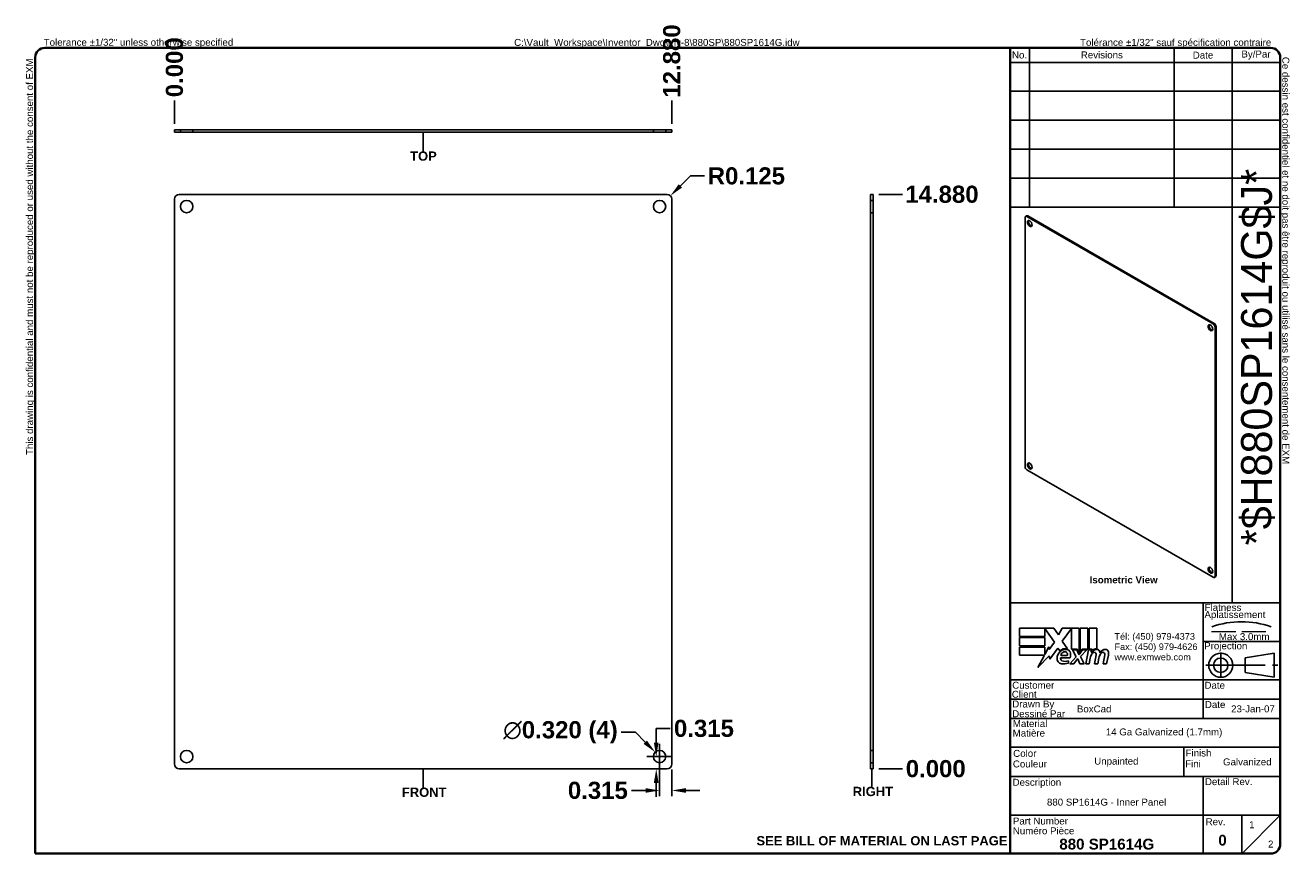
# Model space of a CAD drawing. Header units: inches. Extents: x 1.2 to 34, y 0.9 to 22.4.
import ezdxf
from ezdxf.enums import TextEntityAlignment as Align

# ---------------------------------------------------------------- set-up
doc = ezdxf.new("R2010")
doc.units = ezdxf.units.IN
doc.header["$LTSCALE"] = 3.703704
doc.header["$MEASUREMENT"] = 0
for name, pattern in [('CHAIN', [0.7087, 0.4724, -0.0591, 0.1181, -0.0591]), ('DASHED', [0.2067, 0.1654, -0.0413]), ('DASHED_SPACE', [0.2067, 0.1654, -0.0413])]:
    doc.linetypes.add(name, pattern=pattern)
doc.layers.get('0').update_dxf_attribs({"lineweight": 25})
for name, color, linetype, lineweight in [('Centerline(ANSI)', 7, 'Continuous', 25), ('Dimensions(ANSI)', 7, 'Continuous', 25), ('Hidden Edges(ANSI)', 7, 'DASHED_SPACE', 25), ('Sketch Geometry(ANSI)', 7, 'Continuous', 25), ('Symbols(ANSI)', 7, 'Continuous', 25), ('Visible Edges(ANSI)', 7, 'Continuous', 25)]:
    doc.layers.add(name, color=color, linetype=linetype, lineweight=lineweight)
doc.styles.add('Current-ANSI', font='arial.ttf')
doc.styles.add('Dimension-ANSI', font='arialbd.ttf')
doc.styles.add('Text Style44', font='arialbd.ttf')
doc.styles.add('Text Style83', font='FRE3OF9X.TTF')
doc.dimstyles.new('INCH-ANSI', dxfattribs={"dimscale": 3.703704, "dimtxt": 0.12, "dimasz": 0.098425, "dimexe": 0.04, "dimexo": 0.04, "dimgap": 0.031496, "dimtad": 0, "dimtih": 1, "dimtoh": 1, "dimdec": 3, "dimrnd": 1e-08, "dimzin": 0, "dimdsep": 46, "dimtxsty": 'Dimension-ANSI', "dimcen": 0.09, "dimdle": 0.312, "dimclrd": 179, "dimclre": 179, "dimclrt": 7, "dimadec": 1, "dimazin": 0, "dimtfac": 1, "dimtdec": 3, "dimtofl": 0, "dimtmove": 0, "dimatfit": 3, "dimfxl": 1, "dimtolj": 1, "dimtzin": 4, "dimlwd": 25, "dimlwe": 25, "dimarcsym": 0})
doc.dimstyles.new('INCH-ANSI-VERTICAL', dxfattribs={"dimscale": 3.703704, "dimtxt": 0.12, "dimasz": 0.098425, "dimexe": 0.04, "dimexo": 0.04, "dimgap": 0.031496, "dimtad": 0, "dimtih": 1, "dimtoh": 1, "dimdec": 3, "dimrnd": 1e-08, "dimzin": 0, "dimdsep": 46, "dimtxsty": 'Dimension-ANSI', "dimcen": 0.09, "dimdle": 0.312, "dimclrd": 179, "dimclre": 179, "dimclrt": 7, "dimadec": 1, "dimazin": 0, "dimtfac": 1, "dimtdec": 3, "dimtofl": 0, "dimtmove": 0, "dimatfit": 3, "dimfxl": 1, "dimtolj": 1, "dimtzin": 4, "dimlwd": 25, "dimlwe": 25, "dimarcsym": 0})

# ---------------------------------------------------------------- blocks, each defined once
blk = doc.blocks.new('*D8')
at = {"layer": 'Defpoints', "color": 0, "linetype": 'Continuous', "transparency": 16777216}
for p in [(5.083, 20.451), (5.083, 19.698), (5.083, 19.698)]:
    blk.add_point(p, dxfattribs=at)
at = {"layer": 'Dimensions(ANSI)', "color": 179, "linetype": 'Continuous', "lineweight": 25, "transparency": 16777216}
blk.add_line((5.083, 19.847), (5.083, 20.451), dxfattribs=at)
at = {"layer": 'Dimensions(ANSI)', "color": 7, "linetype": 'Continuous', "lineweight": 25, "transparency": 16777216, "insert": (5.083, 21.316), "char_height": 0.4444, "attachment_point": 5, "rotation": 90, "style": 'Dimension-ANSI'}
blk.add_mtext('\\A1;0.000', dxfattribs=at)
blk = doc.blocks.new('*D9')
at = {"layer": 'Defpoints', "color": 0, "linetype": 'Continuous', "transparency": 16777216}
for p in [(17.963, 20.451), (5.083, 19.698), (17.963, 19.698)]:
    blk.add_point(p, dxfattribs=at)
at = {"layer": 'Dimensions(ANSI)', "color": 179, "linetype": 'Continuous', "lineweight": 25, "transparency": 16777216}
blk.add_line((17.963, 19.847), (17.963, 20.451), dxfattribs=at)
at = {"layer": 'Dimensions(ANSI)', "color": 7, "linetype": 'Continuous', "lineweight": 25, "transparency": 16777216, "insert": (17.963, 21.477), "char_height": 0.4444, "attachment_point": 5, "rotation": 90, "style": 'Dimension-ANSI'}
blk.add_mtext('\\A1;12.880', dxfattribs=at)
blk = doc.blocks.new('*D10')
at = {"layer": 'Defpoints', "color": 0, "linetype": 'Continuous', "transparency": 16777216}
for p in [(23.179, 3.143), (23.179, 3.143), (23.934, 3.143)]:
    blk.add_point(p, dxfattribs=at)
at = {"layer": 'Dimensions(ANSI)', "color": 179, "linetype": 'Continuous', "lineweight": 25, "transparency": 16777216}
blk.add_line((23.327, 3.143), (23.934, 3.143), dxfattribs=at)
at = {"layer": 'Dimensions(ANSI)', "color": 7, "linetype": 'Continuous', "lineweight": 25, "transparency": 16777216, "insert": (24.799, 3.143), "char_height": 0.4444, "attachment_point": 5, "style": 'Dimension-ANSI'}
blk.add_mtext('\\A1;0.000', dxfattribs=at)
blk = doc.blocks.new('*D11')
at = {"layer": 'Defpoints', "color": 0, "linetype": 'Continuous', "transparency": 16777216}
for p in [(23.179, 18.023), (23.934, 18.023), (23.179, 3.143)]:
    blk.add_point(p, dxfattribs=at)
at = {"layer": 'Dimensions(ANSI)', "color": 179, "linetype": 'Continuous', "lineweight": 25, "transparency": 16777216}
blk.add_line((23.327, 18.023), (23.934, 18.023), dxfattribs=at)
at = {"layer": 'Dimensions(ANSI)', "color": 7, "linetype": 'Continuous', "lineweight": 25, "transparency": 16777216, "insert": (24.96, 18.023), "char_height": 0.4444, "attachment_point": 5, "style": 'Dimension-ANSI'}
blk.add_mtext('\\A1;14.880', dxfattribs=at)
blk = doc.blocks.new('Datum Identifier1')
at = {"layer": 'Symbols(ANSI)', "color": 7, "linetype": 'Continuous', "lineweight": 25}
for p, q in [((5.422, 9.5), (5.422, 9.598)), ((5.422, 9.5), (5.422, 9.537)), ((5.422, 9.537), (5.422, 9.353))]:
    blk.add_line(p, q, dxfattribs=at)
at = {"layer": 'Symbols(ANSI)', "color": 7, "insert": (5.254, 9.229), "char_height": 0.12, "attachment_point": 7, "line_spacing_factor": 0.25, "style": 'Dimension-ANSI'}
blk.add_mtext('TOP', dxfattribs=at)
blk = doc.blocks.new('Datum Identifier2')
at = {"layer": 'Symbols(ANSI)', "color": 7, "linetype": 'Continuous', "lineweight": 25}
for p, q in [((5.422, 1.256), (5.422, 1.355)), ((5.422, 1.256), (5.422, 1.297)), ((5.422, 1.297), (5.422, 1.113))]:
    blk.add_line(p, q, dxfattribs=at)
at = {"layer": 'Symbols(ANSI)', "color": 7, "insert": (5.147, 0.989), "char_height": 0.12, "attachment_point": 7, "line_spacing_factor": 0.25, "style": 'Dimension-ANSI'}
blk.add_mtext('FRONT', dxfattribs=at)
blk = doc.blocks.new('Datum Identifier3')
at = {"layer": 'Symbols(ANSI)', "color": 7, "linetype": 'Continuous', "lineweight": 25}
for p, q in [((11.234, 1.256), (11.234, 1.355)), ((11.234, 1.256), (11.234, 1.307)), ((11.234, 1.307), (11.234, 1.123))]:
    blk.add_line(p, q, dxfattribs=at)
at = {"layer": 'Symbols(ANSI)', "color": 7, "insert": (10.986, 0.999), "char_height": 0.12, "attachment_point": 7, "line_spacing_factor": 0.25, "style": 'Dimension-ANSI'}
blk.add_mtext('RIGHT', dxfattribs=at)
blk = doc.blocks.new('*D15')
at = {"layer": 'Defpoints', "color": 0, "linetype": 'Continuous', "transparency": 16777216}
for p in [(17.648, 3.458), (17.56, 3.143), (17.838, 3.143)]:
    blk.add_point(p, dxfattribs=at)
at = {"layer": 'Dimensions(ANSI)', "color": 179, "linetype": 'Continuous', "lineweight": 25, "transparency": 16777216}
for p, q in [((17.56, 3.822), (17.56, 4.187)), ((17.56, 4.187), (17.924, 4.187)), ((17.5, 3.458), (17.411, 3.458)), ((17.69, 3.143), (17.411, 3.143)), ((17.56, 2.778), (17.56, 2.414))]:
    blk.add_line(p, q, dxfattribs=at)
at = {"layer": 'Dimensions(ANSI)', "color": 179, "linetype": 'Continuous', "transparency": 16777216}
for points in [[(17.499, 3.822), (17.62, 3.822), (17.56, 3.458)], [(17.499, 2.778), (17.62, 2.778), (17.56, 3.143)]]:
    blk.add_solid(points, dxfattribs=at)
at = {"layer": 'Dimensions(ANSI)', "color": 7, "linetype": 'Continuous', "lineweight": 25, "transparency": 16777216, "insert": (18.795, 4.187), "char_height": 0.4444, "attachment_point": 5, "style": 'Dimension-ANSI'}
blk.add_mtext('\\A1;0.315', dxfattribs=at)
blk = doc.blocks.new('*D16')
at = {"layer": 'Defpoints', "color": 0, "linetype": 'Continuous', "transparency": 16777216}
for p in [(17.648, 3.458), (17.963, 3.268), (17.648, 2.581)]:
    blk.add_point(p, dxfattribs=at)
at = {"layer": 'Dimensions(ANSI)', "color": 179, "linetype": 'Continuous', "lineweight": 25, "transparency": 16777216}
for p, q in [((17.648, 3.31), (17.648, 2.433)), ((17.963, 3.12), (17.963, 2.433)), ((17.283, 2.581), (16.919, 2.581)), ((18.327, 2.581), (18.692, 2.581))]:
    blk.add_line(p, q, dxfattribs=at)
at = {"layer": 'Dimensions(ANSI)', "color": 179, "linetype": 'Continuous', "transparency": 16777216}
for points in [[(17.283, 2.641), (17.283, 2.52), (17.648, 2.581)], [(18.327, 2.641), (18.327, 2.52), (17.963, 2.581)]]:
    blk.add_solid(points, dxfattribs=at)
at = {"layer": 'Dimensions(ANSI)', "color": 7, "linetype": 'Continuous', "lineweight": 25, "transparency": 16777216, "insert": (16.048, 2.581), "char_height": 0.4444, "attachment_point": 5, "style": 'Dimension-ANSI'}
blk.add_mtext('\\A1;0.315', dxfattribs=at)
blk = doc.blocks.new('*D17')
at = {"layer": 'Defpoints', "color": 0, "linetype": 'Continuous', "transparency": 16777216}
for p in [(17.535, 3.571), (17.761, 3.345)]:
    blk.add_point(p, dxfattribs=at)
at = {"layer": 'Dimensions(ANSI)', "color": 179, "linetype": 'Continuous', "lineweight": 25, "transparency": 16777216}
for p, q in [((16.655, 4.087), (17.019, 4.087)), ((17.019, 4.087), (17.277, 3.829)), ((17.648, 3.125), (17.648, 3.791)), ((17.314, 3.458), (17.981, 3.458))]:
    blk.add_line(p, q, dxfattribs=at)
at = {"layer": 'Dimensions(ANSI)', "color": 179, "linetype": 'Continuous', "transparency": 16777216}
blk.add_solid([(17.32, 3.872), (17.234, 3.786), (17.535, 3.571)], dxfattribs=at)
at = {"layer": 'Dimensions(ANSI)', "color": 7, "linetype": 'Continuous', "lineweight": 25, "transparency": 16777216, "insert": (15.08, 4.087), "char_height": 0.44444, "attachment_point": 5, "style": 'Dimension-ANSI'}
blk.add_mtext('\\A1;∅0.320 (4)', dxfattribs=at)
blk = doc.blocks.new('*D18')
at = {"layer": 'Defpoints', "color": 0, "linetype": 'Continuous', "transparency": 16777216}
for p in [(17.838, 17.898), (17.927, 17.986)]:
    blk.add_point(p, dxfattribs=at)
at = {"layer": 'Dimensions(ANSI)', "color": 179, "linetype": 'Continuous', "lineweight": 25, "transparency": 16777216}
for p, q in [((18.445, 18.499), (18.186, 18.242)), ((18.809, 18.499), (18.445, 18.499))]:
    blk.add_line(p, q, dxfattribs=at)
at = {"layer": 'Dimensions(ANSI)', "color": 179, "linetype": 'Continuous', "transparency": 16777216}
blk.add_solid([(18.143, 18.286), (18.228, 18.199), (17.927, 17.986)], dxfattribs=at)
at = {"layer": 'Dimensions(ANSI)', "color": 7, "linetype": 'Continuous', "lineweight": 25, "transparency": 16777216, "insert": (19.895, 18.499), "char_height": 0.4444, "attachment_point": 5, "style": 'Dimension-ANSI'}
blk.add_mtext('\\A1;R0.125', dxfattribs=at)
blk = doc.blocks.new('Title Blocks EXM - ANSI B')
for p, q in [((13.372, 3.063), (13.372, 3.17)), ((13.372, 3.17), (13.818, 3.17)), ((13.824, 2.989), (13.701, 3.168)), ((13.701, 3.168), (13.701, 3.063)), ((13.818, 3.17), (13.877, 3.083)), ((13.877, 3.083), (13.923, 3.17)), ((13.923, 3.17), (14.146, 3.17)), ((14.046, 3.166), (13.924, 3.002)), ((14.046, 2.9), (14.046, 3.166)), ((14.146, 3.17), (14.146, 2.842)), ((14.16, 3.17), (14.259, 3.17)), ((14.16, 2.866), (14.16, 3.17)), ((14.259, 3.17), (14.259, 2.9)), ((14.273, 3.17), (14.372, 3.17)), ((14.273, 2.9), (14.273, 3.17)), ((14.372, 3.17), (14.372, 2.905)), ((13.701, 3.063), (13.372, 3.063)), ((13.372, 3.049), (13.701, 3.049)), ((13.372, 2.942), (13.372, 3.049)), ((13.701, 3.049), (13.701, 2.942)), ((13.758, 2.895), (13.824, 2.989)), ((13.924, 3.002), (13.993, 2.903)), ((13.701, 2.942), (13.372, 2.942)), ((13.372, 2.82), (13.372, 2.927)), ((13.372, 2.927), (13.701, 2.927)), ((13.695, 2.82), (13.372, 2.82)), ((13.612, 2.661), (13.695, 2.82)), ((13.758, 2.815), (13.612, 2.661)), ((13.701, 2.831), (13.752, 2.929)), ((13.701, 2.927), (13.701, 2.831)), ((13.752, 2.929), (13.758, 2.895)), ((13.765, 2.768), (13.758, 2.815)), ((13.87, 2.914), (13.765, 2.768)), ((13.893, 2.876), (13.87, 2.914)), ((13.905, 2.788), (14.027, 2.788)), ((13.91, 2.818), (13.99, 2.818)), ((14.023, 2.709), (14.105, 2.802)), ((14.121, 2.9), (14.046, 2.9)), ((14.059, 2.891), (14.113, 2.891)), ((14.105, 2.802), (14.059, 2.891)), ((14.113, 2.891), (14.139, 2.83)), ((14.146, 2.842), (14.121, 2.9)), ((14.139, 2.83), (14.146, 2.83)), ((14.146, 2.83), (14.19, 2.891)), ((14.185, 2.9), (14.16, 2.866)), ((14.245, 2.891), (14.164, 2.803)), ((14.164, 2.803), (14.209, 2.709)), ((14.259, 2.9), (14.185, 2.9)), ((14.19, 2.891), (14.245, 2.891)), ((14.232, 2.709), (14.264, 2.891)), ((14.264, 2.891), (14.302, 2.891)), ((14.314, 2.9), (14.273, 2.9)), ((14.302, 2.891), (14.299, 2.859)), ((14.299, 2.859), (14.309, 2.859)), ((14.312, 2.88), (14.314, 2.9)), ((14.345, 2.709), (14.365, 2.824)), ((14.457, 2.709), (14.477, 2.824)), ((14.523, 2.823), (14.501, 2.709)), ((14.005, 2.718), (14.005, 2.748)), ((14.077, 2.709), (14.023, 2.709)), ((14.122, 2.774), (14.077, 2.709)), ((14.13, 2.774), (14.122, 2.774)), ((14.155, 2.709), (14.13, 2.774)), ((14.209, 2.709), (14.155, 2.709)), ((14.276, 2.709), (14.232, 2.709)), ((14.289, 2.784), (14.276, 2.709)), ((14.389, 2.709), (14.345, 2.709)), ((14.402, 2.784), (14.389, 2.709)), ((14.501, 2.709), (14.457, 2.709))]:
    blk.add_line(p, q)
for centre, radius, start, end in [((13.991, 2.772), 0.133, 134.1684, 176.5646), ((13.968, 2.796), 0.11, 77.079, 133.1785), ((13.968, 2.796), 0.0996, 80.4085, 134.1684), ((13.936, 2.779), 0.032, 163.5261, 244.6784), ((13.965, 2.811), 0.056, 109.3797, 172.9975), ((13.959, 2.83), 0.0365, 51.1652, 109.3797), ((13.962, 2.833), 0.0318, 331.4547, 51.1652), ((13.981, 2.843), 0.0507, 23.8445, 85.0802), ((13.941, 2.826), 0.094, 336.1555, 23.8445), ((14.442, 2.757), 0.155, 147.5992, 170), ((14.376, 2.816), 0.08, 89.4776, 147.4114), ((14.346, 2.818), 0.042, 96.03, 147.5992), ((14.37, 2.825), 0.08, 88.7952, 136.5849), ((14.344, 2.839), 0.02, 23.5571, 96.03), ((14.325, 2.831), 0.041, 350, 23.5571), ((14.377, 2.862), 0.0338, 16.9928, 89.4776), ((14.555, 2.759), 0.155, 148.5584, 170.8257), ((14.317, 2.844), 0.096, 3.6169, 16.9928), ((14.486, 2.814), 0.0819, 89.6788, 153.9508), ((14.458, 2.818), 0.042, 96.1027, 147.6083), ((14.456, 2.839), 0.02, 23.5487, 96.1027), ((14.437, 2.831), 0.041, 349.9922, 23.5487), ((14.487, 2.861), 0.035, 18.4748, 89.6788), ((14.429, 2.842), 0.096, 349, 18.4748), ((13.925, 2.776), 0.0658, 176.5646, 261.5605), ((13.945, 2.911), 0.202, 261.5605, 287.3343), ((13.966, 2.842), 0.102, 244.6784, 292.5609)]:
    blk.add_arc(centre, radius, start, end)
at = {"layer": 'Centerline(ANSI)', "linetype": 'DASHED', "lineweight": 18, "ltscale": 0.507983}
blk.add_line((15.861, 3.128), (16.632, 3.128), dxfattribs=at)
at = {"layer": 'Centerline(ANSI)', "linetype": 'CHAIN', "ltscale": 0.185148}
blk.add_line((15.979, 2.855), (15.979, 2.521), dxfattribs=at)
at = {"layer": 'Centerline(ANSI)', "linetype": 'CHAIN', "ltscale": 0.437897}
blk.add_line((15.786, 2.691), (16.717, 2.691), dxfattribs=at)
at = {"layer": 'Sketch Geometry(ANSI)'}
for p, q in [((13.25, 10.687), (16.625, 10.687)), ((13.5, 10.687), (13.5, 8.625)), ((15.375, 10.687), (15.375, 8.625)), ((16.125, 10.687), (16.125, 3.5)), ((13.25, 10.5), (16.75, 10.5)), ((16.75, 10.562), (16.75, 0.375)), ((13.25, 10.125), (16.75, 10.125)), ((13.25, 9.75), (16.75, 9.75)), ((16.75, 9.375), (13.25, 9.375)), ((13.25, 9), (16.75, 9)), ((16.75, 9), (16.75, 8.625)), ((13.25, 8.625), (16.75, 8.625)), ((16.75, 3.5), (13.25, 3.5)), ((15.75, 2), (15.75, 3.5)), ((15.75, 3), (16.75, 3)), ((16.669, 2.847), (16.294, 2.785)), ((16.669, 2.535), (16.669, 2.847)), ((16.294, 2.785), (16.294, 2.598)), ((16.75, 2.5), (13.25, 2.5)), ((16.294, 2.598), (16.669, 2.535)), ((16.75, 2.25), (13.25, 2.25)), ((16.75, 2), (13.25, 2)), ((13.25, 1.629), (16.75, 1.629)), ((15.499, 1.629), (15.499, 1.25)), ((13.25, 1.25), (16.75, 1.25)), ((15.75, 1.25), (15.75, 0.75)), ((15.75, 0.75), (13.25, 0.75)), ((16.25, 0.75), (15.75, 0.75)), ((15.75, 0.75), (15.75, 0.25)), ((16.25, 0.25), (16.25, 0.75)), ((16.25, 0.75), (16.75, 0.75)), ((16.25, 0.25), (16.75, 0.75)), ((16.625, 0.25), (13.25, 0.25))]:
    blk.add_line(p, q, dxfattribs=at)
at = {"layer": 'Sketch Geometry(ANSI)', "linetype": 'Continuous', "lineweight": 35}
for p, q in [((13.25, 8.625), (13.25, 10.687)), ((13.25, 8.625), (13.25, 3.5)), ((13.25, 0.25), (13.25, 3.5))]:
    blk.add_line(p, q, dxfattribs=at)
at = {"layer": 'Sketch Geometry(ANSI)'}
for radius in [0.156, 0.0935]:
    blk.add_circle((15.979, 2.691), radius, dxfattribs=at)
for centre, radius, start, end in [((16.625, 10.562), 0.125, 0, 90), ((16.247, 2.112), 1.143, 70.2973, 109.7027), ((16.625, 0.375), 0.125, 270, 0)]:
    blk.add_arc(centre, radius, start, end, dxfattribs=at)
at = {"layer": 'Symbols(ANSI)', "color": 7, "char_height": 0.09, "style": 'Current-ANSI'}
for s, insert, width, attachment_point in [('Revisions', (14.439, 10.596), 1.87331, 5), ('By/Par', (16.435, 10.594), 0.62202, 5), ('No.', (13.373, 10.595), 0.25039, 5), ('Date', (15.749, 10.593), 0.75135, 5), ('Date', (15.773, 2.136), 0.26554, 7), ('Rev.', (15.783, 0.618), 0.25854, 7)]:
    blk.add_mtext(s, dxfattribs=dict(at, insert=insert, width=width, attachment_point=attachment_point))
for s, insert, attachment_point in [('\\fArial|b1|i0;\\H0.0900;Isometric View', (14.281, 3.842), 1), ('Flatness', (15.77, 3.393), 7), ('Aplatissement', (15.768, 3.275), 7), ('Max 3.0mm', (15.954, 3.015), 7), ('Projection', (15.764, 2.87), 7), ('Customer', (13.278, 2.386), 7), ('Date', (15.768, 2.385), 7), ('Client', (13.273, 2.269), 7), ('Drawn By', (13.278, 2.117), 7), ('Dessiné Par', (13.278, 2.016), 7), ('Material', (13.286, 1.889), 7), ('Matière', (13.284, 1.766), 7), ('Couleur', (13.287, 1.366), 7), ('Color', (13.291, 1.503), 7), ('Fini', (15.518, 1.37), 7), ('Finish', (15.523, 1.508), 7), ('Description', (13.283, 1.103), 7), ('Detail Rev.', (15.774, 1.137), 7), ('Part Number', (13.287, 0.627), 7), ('Numéro Pièce', (13.286, 0.5), 7)]:
    blk.add_mtext(s, dxfattribs=dict(at, insert=insert, attachment_point=attachment_point))
at = {"layer": 'Symbols(ANSI)', "color": 7, "insert": (14.602, 3.107), "char_height": 0.085, "attachment_point": 1, "line_spacing_factor": 0.944221, "style": 'Current-ANSI'}
blk.add_mtext('\\fArial|b0|i0;\\H0.0850;Tél: (450) 979-4373\\PFax: (450) 979-4626\\Pwww.exmweb.com', dxfattribs=at)
at = {"layer": 'Symbols(ANSI)', "color": 7, "style": 'Current-ANSI'}
for tag, p in [('REV1', (13.375, 10.313)), ('REV1DATE', (15.75, 10.31)), ('REV1BY', (16.437, 10.313)), ('REV2', (13.373, 9.938)), ('REV2DATE', (15.747, 9.941)), ('REV2BY', (16.437, 9.938)), ('REV3', (13.374, 9.563)), ('REV3DATE', (15.752, 9.563)), ('REV3BY', (16.437, 9.564)), ('REV4', (13.377, 9.188)), ('REV4DATE', (15.752, 9.188)), ('REV4BY', (16.441, 9.188)), ('REV5', (13.373, 8.813)), ('REV5DATE', (15.752, 8.813)), ('REV5BY', (16.438, 8.811)), ('MFG_APPROVED_DATE', (16.393, 2.374)), ('DETAIL_REV', (16.249, 0.926))]:
    blk.add_attdef(tag, text='', height=0.09, dxfattribs=at).set_placement(p, align=Align.MIDDLE_CENTER)
for tag, p in [('REV1DESC', (13.526, 10.31)), ('REV2DESC', (13.525, 9.937)), ('REV3DESC', (13.528, 9.564)), ('REV4DESC', (13.533, 9.19)), ('REV5DESC', (13.532, 8.811)), ('COMPANY', (14.12, 2.375))]:
    blk.add_attdef(tag, text='', height=0.09, dxfattribs=at).set_placement(p, align=Align.MIDDLE_LEFT)
at = {"layer": 'Symbols(ANSI)', "color": 7, "style": 'Text Style83'}
blk.add_attdef('BARCODE_001', (16.642, 4.244), '', height=0.4, rotation=90, dxfattribs=at)
at = {"layer": 'Symbols(ANSI)', "color": 7}
for tag, p, height, style in [('AUTHOR_001', (14.116, 2.08), 0.09, 'Current-ANSI'), ('IDW_DATE_001', (16.113, 2.081), 0.09, 'Current-ANSI'), ('MATERIEL_001', (14.49, 1.782), 0.09, 'Current-ANSI'), ('COLOR_001', (14.34, 1.404), 0.09, 'Current-ANSI'), ('FINISH_001', (16.008, 1.394), 0.09, 'Current-ANSI'), ('IDW_DESC_001', (13.728, 0.873), 0.09, 'Current-ANSI'), ('Sheet_Number_001', (16.346, 0.58), 0.09, 'Current-ANSI'), ('IDW_REV_001', (15.947, 0.355), 0.14, 'Text Style44'), ('IDW_NAME_001', (13.888, 0.304), 0.14, 'Text Style44'), ('Number_of_sheets_001', (16.591, 0.33), 0.09, 'Current-ANSI')]:
    blk.add_attdef(tag, p, '', height=height, dxfattribs=dict(at, style=style))
blk = doc.blocks.new('Borders EXM - B (Inch)')
at = {"layer": 'Sketch Geometry(ANSI)', "linetype": 'Continuous', "lineweight": 35}
for p, q in [((16.398, 10.692), (0.523, 10.692)), ((0.398, 10.567), (0.398, 0.255)), ((16.523, 0.38), (16.523, 10.567)), ((0.398, 0.255), (16.398, 0.255))]:
    blk.add_line(p, q, dxfattribs=at)
for centre, start, end in [((0.523, 10.567), 90, 180), ((16.398, 10.567), 0, 90), ((16.398, 0.38), 270, 0)]:
    blk.add_arc(centre, 0.125, start, end, dxfattribs=at)
at = {"layer": 'Symbols(ANSI)', "color": 7, "char_height": 0.09, "attachment_point": 7, "style": 'Current-ANSI'}
for s, insert in [('Tolerance ±1/32" unless otherwise specified', (0.509, 10.692)), ('Tolérance ±1/32" sauf spécification contraire', (13.93, 10.691))]:
    blk.add_mtext(s, dxfattribs=dict(at, insert=insert))
for s, insert, rotation in [('This drawing is confidential and must not be reproduced or used without the consent of EXM', (0.398, 5.419), 90), ('Ce dessin est confidentiel et ne doit pas être reproduit ou utilisé sans le consentement de EXM', (16.522, 10.576), 270)]:
    blk.add_mtext(s, dxfattribs=dict(at, insert=insert, rotation=rotation))
at = {"layer": 'Symbols(ANSI)', "color": 7, "style": 'Current-ANSI'}
blk.add_attdef('FILENAME_AND_PATH_001', (6.601, 10.718), '', height=0.09, dxfattribs=at)

msp = doc.modelspace()

# ---------------------------------------------------------------- linework, layer by layer
at = {"layer": 'Hidden Edges(ANSI)', "ltscale": 0.06466}
for p, q in [((5.2378, 19.6305), (5.2378, 19.6985)), ((5.5578, 19.6305), (5.5578, 19.6985)), ((17.4878, 19.6305), (17.4878, 19.6985)), ((17.8078, 19.6305), (17.8078, 19.6985)), ((23.111, 17.8679), (23.179, 17.8679)), ((23.111, 17.5479), (23.179, 17.5479)), ((23.111, 3.6179), (23.179, 3.6179)), ((23.111, 3.2979), (23.179, 3.2979))]:
    msp.add_line(p, q, dxfattribs=at)
at = {"layer": 'Visible Edges(ANSI)'}
for p, q in [((5.0828, 19.6985), (5.2078, 19.6985)), ((5.0828, 19.6985), (5.0828, 19.6305)), ((5.2078, 19.6985), (17.8378, 19.6985)), ((17.8378, 19.6985), (17.9628, 19.6985)), ((17.9628, 19.6305), (17.9628, 19.6985)), ((5.2078, 19.6305), (5.0828, 19.6305)), ((5.2078, 19.6305), (17.8378, 19.6305)), ((17.9628, 19.6305), (17.8378, 19.6305)), ((5.0828, 3.2679), (5.0828, 17.8979)), ((5.2078, 18.0229), (17.8378, 18.0229)), ((17.9628, 17.8979), (17.9628, 3.2679)), ((23.111, 17.8979), (23.111, 18.0229)), ((23.179, 18.0229), (23.111, 18.0229)), ((23.111, 17.8979), (23.111, 3.2679)), ((23.179, 18.0229), (23.179, 17.8979)), ((23.179, 17.8979), (23.179, 3.2679)), ((27.1142, 10.9717), (27.1142, 17.4222)), ((27.1542, 17.4681), (27.1282, 17.4531)), ((27.162, 17.4498), (31.9846, 14.6654)), ((27.1879, 17.4648), (32.0105, 14.6804)), ((32.0323, 14.5828), (32.0323, 8.1323)), ((32.0583, 14.5978), (32.0583, 8.1473)), ((31.9846, 8.1047), (27.162, 10.8891)), ((32.0443, 8.1164), (32.0183, 8.1014)), ((17.8378, 3.1429), (5.2078, 3.1429)), ((23.111, 3.1429), (23.111, 3.2679)), ((23.111, 3.1429), (23.179, 3.1429)), ((23.179, 3.2679), (23.179, 3.1429))]:
    msp.add_line(p, q, dxfattribs=at)
for centre in [(5.3978, 17.7079), (17.6478, 17.7079), (5.3978, 3.4579), (17.6478, 3.4579)]:
    msp.add_circle(centre, 0.16, dxfattribs=at)
for centre, start, end in [((5.2078, 17.8979), 90, 180), ((17.8378, 17.8979), 0, 90), ((5.2078, 3.2679), 180, 270), ((17.8378, 3.2679), 270, 0)]:
    msp.add_arc(centre, 0.125, start, end, dxfattribs=at)
for centre, major_axis, start_param, end_param in [((27.162, 17.3946), (-0.0337, 0.0585), 5.4977871, 7.0685835), ((27.1879, 17.4096), (-0.0337, 0.0585), 5.4977871, 6.2831853), ((27.2605, 17.284), (-0.0432, 0.0748), 0.3052382, 2.8363544), ((31.938, 14.5834), (-0.0432, 0.0748), 0.3052382, 2.8363544), ((31.9846, 14.6103), (0.0337, -0.0585), 0.7853982, 2.3561945), ((32.0105, 14.6253), (-0.0337, 0.0585), 3.9269908, 5.4977871), ((27.162, 10.9442), (-0.0337, 0.0585), 0.7853982, 2.3561945), ((27.2605, 11.001), (-0.0432, 0.0748), 0.3052382, 2.8363544), ((31.938, 8.3005), (-0.0432, 0.0748), 0.3052382, 2.8363544), ((31.9846, 8.1598), (0.0337, -0.0585), 5.4977871, 7.0685835), ((32.0105, 8.1748), (0.0337, -0.0585), 0, 0.7853982)]:
    msp.add_ellipse(centre, major_axis=major_axis, ratio=0.5773503, start_param=start_param, end_param=end_param, dxfattribs=at)
for centre in [(27.2345, 17.269), (31.912, 14.5684), (27.2345, 10.9861), (31.912, 8.2855)]:
    msp.add_ellipse(centre, major_axis=(0.0432, -0.0748), ratio=0.5773503, dxfattribs=at)

# ---------------------------------------------------------------- block references
at = {"xscale": 1.999996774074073, "yscale": 1.999996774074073, "zscale": 1.999996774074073}
for name, p, values in [('Borders EXM - B (Inch)', (0.6778, 0.4337), {'FILENAME_AND_PATH_001': 'C:\\Vault_Workspace\\Inventor_Dwg\\Inv-8\\880SP\\880SP1614G.idw'}), ('Title Blocks EXM - ANSI B', (0.2236, 0.4428), {'COLOR_001': 'Unpainted', 'AUTHOR_001': 'BoxCad', 'IDW_DATE_001': '23-Jan-07', 'IDW_REV_001': '0', 'Sheet_Number_001': '1', 'Number_of_sheets_001': '2', 'IDW_DESC_001': '880 SP1614G - Inner Panel', 'IDW_NAME_001': '880 SP1614G', 'BARCODE_001': '*$H880SP1614G$J*', 'FINISH_001': 'Galvanized', 'MATERIEL_001': '14 Ga Galvanized (1.7mm)'})]:
    msp.add_blockref(name, p, dxfattribs=at).add_auto_attribs(values)
at = {"layer": 'Symbols(ANSI)', "xscale": 1.999996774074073, "yscale": 1.999996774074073, "zscale": 1.999996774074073}
for name in ['Datum Identifier1', 'Datum Identifier2', 'Datum Identifier3']:
    msp.add_blockref(name, (0.6778, 0.4337), dxfattribs=at)

# ---------------------------------------------------------------- texts
at = {"layer": 'Symbols(ANSI)', "color": 7, "insert": (23.406, 1.2764), "char_height": 0.24, "width": 6.502307, "attachment_point": 5, "style": 'Dimension-ANSI'}
msp.add_mtext('{\\fArial|b1|i0;SEE BILL OF MATERIAL ON LAST PAGE}', dxfattribs=at)

# ---------------------------------------------------------------- dimensions: what is measured, and where the dimension line sits
at = {"layer": 'Dimensions(ANSI)', "color": 179, "linetype": 'Continuous', "lineweight": 25, "true_color": 0x262658}
for feature_location, offset, dtype, origin, dimstyle, picture, middle in [((17.9628, 19.6985), (0, 0.7522), 1, (5.0828, 19.6985), 'INCH-ANSI-VERTICAL', '*D9', (17.9628, 21.477)), ((5.0828157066, 19.6984938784), (0, 0.7521945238), 1, (5.0828157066, 19.6984938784), 'INCH-ANSI-VERTICAL', '*D8', (5.0828157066, 21.3158625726)), ((23.179, 18.0229), (0.7548, 0), 0, (23.179, 3.1429), 'INCH-ANSI', '*D11', (24.9601, 18.0229)), ((23.1790110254, 3.1429446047), (0.7547829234, 0), 0, (23.1790110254, 3.1429446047), 'INCH-ANSI', '*D10', (24.7989681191, 3.1429446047))]:
    dim = msp.add_ordinate_dim(feature_location=feature_location, offset=offset, dtype=dtype, origin=origin, dimstyle=dimstyle, override={"dimgap": 0.031496, "dimtad": 0, "dimdec": 3, "dimlfac": 1, "dimtol": 0, "dimlim": 0, "dimtp": 0, "dimtm": 0, "dimtdec": 3}, dxfattribs=at)
    dim.commit()
    dim.dimension.update_dxf_attribs({"geometry": picture, "text_midpoint": middle})
dim = msp.add_radius_dim(center=(17.8378, 17.8979), mpoint=(17.9266, 17.9859), dimstyle='INCH-ANSI', override={"dimgap": 0.031496, "dimdec": 3, "dimlfac": 1, "dimcen": 0, "dimtol": 0, "dimlim": 0, "dimtp": 0, "dimtm": 0, "dimtdec": 3}, dxfattribs=at)
dim.commit()
dim.dimension.update_dxf_attribs({"geometry": '*D18', "text_midpoint": (19.8947, 18.499)})
dim = msp.add_diameter_dim_2p(p1=(17.7609, 3.3448), p2=(17.5347, 3.5711), text='<> (4)', dimstyle='INCH-ANSI', override={"dimgap": 0.031496, "dimdec": 3, "dimlfac": 1, "dimtol": 0, "dimlim": 0, "dimtp": 0, "dimtm": 0, "dimtdec": 3}, dxfattribs=at)
dim.commit()
dim.dimension.update_dxf_attribs({"geometry": '*D17', "text_midpoint": (15.0795, 4.0866)})
for base, p1, p2, angle, override, picture, middle in [((17.5596, 3.1429), (17.6478, 3.4579), (17.8378, 3.1429), 90, {"dimgap": 0.031496, "dimdec": 3, "dimlfac": 1, "dimtol": 0, "dimlim": 0, "dimtp": 0, "dimtm": 0, "dimtdec": 3, "dimatfit": 1}, '*D15', (18.7952, 4.187)), ((17.6478, 2.5807), (17.9628, 3.2679), (17.6478, 3.4579), 180, {"dimgap": 0.031496, "dimtih": 0, "dimtoh": 0, "dimdec": 3, "dimlfac": 1, "dimtol": 0, "dimlim": 0, "dimtp": 0, "dimtm": 0, "dimtdec": 3, "dimatfit": 1}, '*D16', (16.0476, 2.5807))]:
    dim = msp.add_linear_dim(base=base, p1=p1, p2=p2, angle=angle, dimstyle='INCH-ANSI', override=override, dxfattribs=at)
    dim.commit()
    dim.dimension.update_dxf_attribs({"geometry": picture, "text_midpoint": middle, "dimtype": 160})

doc.saveas('drawing.dxf')
